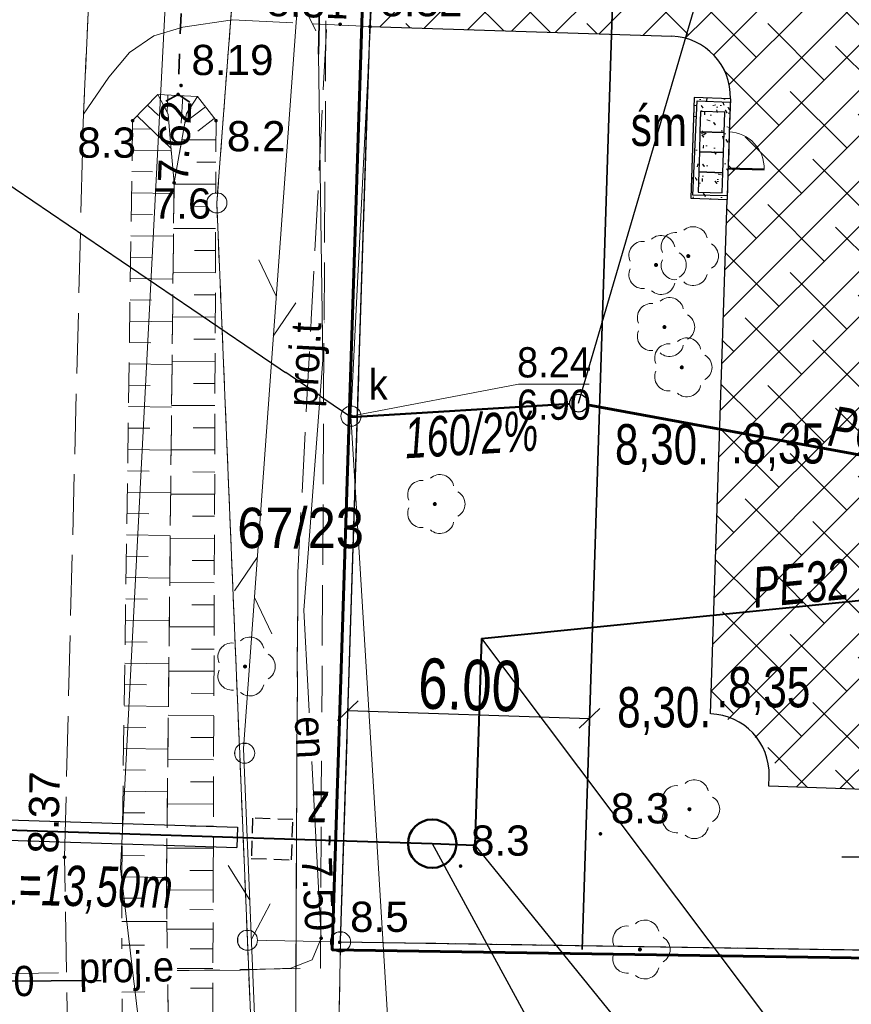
# Model space of a CAD drawing. Extents: x 5477991 to 5478204, y 5952118 to 5952269.
# Tile 5 of 9: x 5478127 to 5478148, y 5952196 to 5952221. Entities that reach past the tile are written whole.
import ezdxf
from ezdxf.enums import TextEntityAlignment as Align

# ---------------------------------------------------------------- set-up
doc = ezdxf.new("R2010")
doc.units = 0
doc.header["$LTSCALE"] = 0.5
doc.header["$PDMODE"] = 33
doc.header["$PDSIZE"] = 0.3
for name, pattern in [('1 1', [2, 1, -1]), ('2 1', [3, 2, -1]), ('3 1', [4, 3, -1]), ('EGKK', [4, 3, -1]), ('EGUG', [2, 1, -1]), ('HIDDEN', [0.375, 0.25, -0.125])]:
    doc.linetypes.add(name, pattern=pattern)
doc.layers.get('0').update_dxf_attribs({"color": 251})
doc.layers.get('Defpoints').update_dxf_attribs({"color": 251})
for name, color, linetype, lineweight in [('--- 01 WODA', 150, 'Continuous', 50), ('--- 01 WODA OPIS', 5, 'Continuous', 18), ('--- 01 WODA OZNACZENIA', 160, 'Continuous', 25), ('--- 02 KS', 32, 'Continuous', 60), ('--- 02 KS OPIS', 14, 'Continuous', 25), ('--- 02 KS OZNACZENIA', 34, 'Continuous', 25), ('--- 02 KS STUDNIA', 14, 'Continuous', 30), ('---02 KS-PRZYŁĄCZE', 34, 'Continuous', 0), ('--budynek', 7, 'Continuous', 20), ('--GRANICA DZIAŁKI', 2, 'Continuous', 40), ('--linia  zabudowy', 251, 'Continuous', 35), ('--naw.utw.proj', 251, 'Continuous', 0), ('--zagos.terenu', 7, 'Continuous', 30), ('EGDE', 7, 'Continuous', 20), ('EGDE_O', 7, 'Continuous', 20), ('EGKK', 251, 'Continuous', 20), ('EGPG', 251, 'Continuous', 20), ('EGPG_O', 251, 'Continuous', 20), ('EGUG', 251, 'Continuous', 20), ('OTK', 251, 'Continuous', 20), ('OTR', 251, 'Continuous', 20), ('OTRN', 251, 'Continuous', 20), ('OTRN_O', 251, 'Continuous', 18), ('OTRS', 251, 'Continuous', 20), ('OTRS_O', 251, 'Continuous', 18), ('OTZ', 7, 'Continuous', 20), ('SUE', 251, 'Continuous', 20), ('SUE_O', 251, 'Continuous', 20), ('SUK', 251, 'Continuous', 20), ('SUK_O', 251, 'Continuous', 20), ('SUL', 251, 'Continuous', 20), ('SUP', 251, 'Continuous', 20), ('SUPS', 251, 'Continuous', 20), ('SUPS_O', 251, 'Continuous', 0), ('SUT', 251, 'Continuous', 20), ('SUT_O', 251, 'Continuous', 20)]:
    doc.layers.add(name, color=color, linetype=linetype, lineweight=lineweight)
for name, color, linetype in [('---01-PRZYŁĄCZE', 5, 'Continuous'), ('--rzędne terenu', 7, 'Continuous'), ('--utw.ażur', 251, 'Continuous'), ('PARSI', 7, 'Continuous')]:
    doc.layers.add(name, color=color, linetype=linetype)
doc.styles.add('1-500', font='arial.ttf', dxfattribs={"width": 0.75, "height": 1.25})
doc.styles.add('BDOT', font='Arial.ttf', dxfattribs={"width": 0.9})
doc.styles.add('EGBP', font='arial.ttf')
doc.styles.add('EGiB', font='Arial.ttf', dxfattribs={"width": 0.9})
doc.styles.add('GENERATED_STYLE_5', font='ariali.ttf')
doc.styles.add('GESUT', font='Arial.ttf', dxfattribs={"width": 0.9})
doc.styles.add('PZ', font='romand.shx', dxfattribs={"width": 0.7})
doc.styles.add('STYL-1', font='arial.ttf', dxfattribs={"width": 0.75})
doc.linetypes.add('LINIA ZAB2', pattern='A,0.4,[135,RODZLIN.shx,S=0.015,R=0,X=-0.1,Y=0],0.4', length=0.8)
doc.linetypes.add('OGRODZENIE1', pattern='A,0.4,-0.06,[143,RODZLIN.shx,S=0.012,R=0,X=0,Y=0],-0.06,0.4', length=0.92)
doc.linetypes.add('SUTP', pattern='A,7.5,[50,msgB.shx,S=1,R=0,X=0,Y=0],15,[50,msgB.shx,S=1,R=180,X=0,Y=0],7.5', length=30)
doc.dimstyles.new('1-500', dxfattribs={"dimtxt": 1.25, "dimasz": 0.5, "dimexe": 0.5, "dimexo": 1, "dimgap": 0.09, "dimtad": 1, "dimzin": 0, "dimdsep": 46, "dimtxsty": '1-500', "dimblk": 'OBLIQUE', "dimcen": 0.09, "dimclrt": 256, "dimadec": 0, "dimazin": 0, "dimtfac": 1, "dimtdec": 4, "dimtix": 1, "dimtofl": 0, "dimtmove": 2, "dimatfit": 3, "dimldrblk": 'OBLIQUE', "dimfxl": 0.5, "dimfxlon": 1, "dimtvp": 0.9, "dimtolj": 1, "dimtzin": 0, "dimarcsym": 0})
doc.dimstyles.new('PZ', dxfattribs={"dimscale": 0.5, "dimtxt": 2.2, "dimasz": 0, "dimexe": 0, "dimexo": 0, "dimgap": 0.5, "dimtad": 1, "dimdec": 1, "dimlfac": 0.1, "dimzin": 0, "dimdsep": 46, "dimtxsty": 'PZ', "dimcen": 0.09, "dimse1": 1, "dimse2": 1, "dimsd1": 1, "dimsd2": 1, "dimclrd": 8, "dimclre": 8, "dimclrt": 256, "dimadec": 0, "dimazin": 0, "dimtfac": 1, "dimtdec": 1, "dimtofl": 0, "dimtmove": 1, "dimatfit": 3, "dimfxl": 1, "dimtolj": 1, "dimtzin": 0, "dimarcsym": 0})

# ---------------------------------------------------------------- blocks, each defined once
blk = doc.blocks.new('OTZL')
at = {"layer": 'OTZ', "color": 0, "lineweight": 18, "const_width": 0.1}
blk.add_lwpolyline([(-0.05, 0, 1), (0.05, 0, 1)], format="xyb", close=True, dxfattribs=at)
at = {"layer": 'OTZ', "color": 0, "lineweight": 18}
for centre, start, end in [((-0.647, 0.47), 84, 204), ((0.247, 0.761), 12, 132), ((0.8, 0), 300, 60), ((-0.647, -0.47), 156, 276), ((0.247, -0.761), 228, 348)]:
    blk.add_arc(centre, 0.7, start, end, dxfattribs=at)
blk = doc.blocks.new('OTRN')
at = {"layer": 'OTRN', "color": 0, "const_width": 0.09}
blk.add_lwpolyline([(-0.045, 0, 1), (0.045, 0, 1)], format="xyb", close=True, dxfattribs=at)
at = {"layer": 'OTRN_O', "color": 0, "style": 'BDOT'}
blk.add_attdef('RZEDNA', (0.514, 0.515), '', height=1.5, dxfattribs=at)
blk = doc.blocks.new('OTRS')
at = {"layer": 'OTRS', "color": 0, "lineweight": -3, "const_width": 0.09}
blk.add_lwpolyline([(-0.045, 0, 1), (0.045, 0, 1)], format="xyb", close=True, dxfattribs=at)
at = {"layer": 'OTRS_O', "color": 0, "style": 'BDOT'}
blk.add_attdef('RZEDNA', (0.514, 0.515), '', height=1.5, dxfattribs=at)
blk = doc.blocks.new('SUKS')
at = {"layer": 'SUK', "color": 0, "lineweight": 18}
blk.add_circle((0, 0), 0.5, dxfattribs=at)
blk = doc.blocks.new('SUPS_A')
at = {"layer": 'SUPS', "color": 0, "const_width": 0.09, "flags": 128}
blk.add_lwpolyline([(-0.045, 0, 1), (0.045, 0, 1)], format="xyb", close=True, dxfattribs=at)
at = {"layer": 'SUPS_O', "color": 0, "style": 'GESUT', "width": 0.9}
blk.add_attdef('RZG', text='', height=1.5, dxfattribs=at).set_placement((3.31, -1.44), align=Align.CENTER)
blk.add_attdef('RZD', text='', height=1.5, dxfattribs=at).set_placement((3.31, -2.04), align=Align.TOP_CENTER)
blk = doc.blocks.new('SUPS_B')
at = {"layer": 'SUPS', "color": 0, "const_width": 0.09, "flags": 128}
blk.add_lwpolyline([(-0.045, 0, 1), (0.045, 0, 1)], format="xyb", close=True, dxfattribs=at)
at = {"layer": 'SUPS_O', "color": 0, "style": 'GESUT', "width": 0.9}
blk.add_attdef('RZEDNA', (1.597, -0.736), '', height=1.5, dxfattribs=at)
blk = doc.blocks.new('SUPP')
at = {"color": 0}
blk.add_wipeout([(0.48, 0), (0.457, 0.148), (0.388, 0.282), (0.282, 0.388), (0.148, 0.457), (0, 0.48), (-0.148, 0.457), (-0.282, 0.388), (-0.388, 0.282), (-0.457, 0.148), (-0.48, 0), (-0.457, -0.148), (-0.388, -0.282), (-0.282, -0.388), (-0.148, -0.457), (0, -0.48), (0.148, -0.457), (0.282, -0.388), (0.388, -0.282), (0.457, -0.148)], dxfattribs=at).dxf.layer = 'SUP'
at = {"layer": 'SUP', "color": 0, "lineweight": 18}
blk.add_circle((0, 0), 0.5, dxfattribs=at)
blk = doc.blocks.new('EGPG_a')
at = {"layer": 'EGPG_O', "color": 0, "style": 'EGBP'}
blk.add_attdef('NRP', (0.976, 0.519), '', height=1.5, dxfattribs=at)
at = {"color": 0}
blk.add_wipeout([(0.48, 0), (0.457, 0.148), (0.388, 0.282), (0.282, 0.388), (0.148, 0.457), (0, 0.48), (-0.148, 0.457), (-0.282, 0.388), (-0.388, 0.282), (-0.457, 0.148), (-0.48, 0), (-0.457, -0.148), (-0.388, -0.282), (-0.282, -0.388), (-0.148, -0.457), (0, -0.48), (0.148, -0.457), (0.282, -0.388), (0.388, -0.282), (0.457, -0.148)], dxfattribs=at).dxf.layer = 'EGPG'
at = {"layer": 'EGPG', "color": 0, "lineweight": 18}
blk.add_circle((0, 0, 1), 0.5, dxfattribs=at)
blk = doc.blocks.new('OTKZ')
at = {"layer": 'OTK', "color": 0, "linetype": 'Continuous', "lineweight": 35}
for q in [(-0.6, -0.36), (0.6, -0.36)]:
    blk.add_line((0, 0), q, dxfattribs=at)
blk = doc.blocks.new('SUTP')
at = {"layer": 'SUT', "color": 0, "lineweight": 18}
for p, q in [((-1, 0.268), (0, 2)), ((1, -1.732), (0, 0))]:
    blk.add_line(p, q, dxfattribs=at)
blk = doc.blocks.new('mzsk')
at = {"layer": 'PARSI', "color": 0}
for p, q in [((0, -5), (0, 5)), ((5, 0), (-5, 0))]:
    blk.add_line(p, q, dxfattribs=at)
blk = doc.blocks.new('_Oblique')
at = {"color": 0, "linetype": 'ByBlock', "lineweight": -2}
blk.add_line((-0.5, -0.5), (0.5, 0.5), dxfattribs=at)
blk = doc.blocks.new('*D258')
at = {"layer": '--linia  zabudowy', "color": 0, "linetype": 'Continuous', "lineweight": -2, "ltscale": 10}
for p, q in [((5478135.238, 5952203.45), (5478135.26, 5952204.136)), ((5478141.235, 5952203.257), (5478141.257, 5952203.943)), ((5478135.244, 5952203.636), (5478141.241, 5952203.443))]:
    blk.add_line(p, q, dxfattribs=at)
at = {"layer": 'Defpoints', "color": 0}
for p in [(5478141.241, 5952203.443), (5478135.206, 5952202.451), (5478141.203, 5952202.258)]:
    blk.add_point(p, dxfattribs=at)
at = {"layer": '--linia  zabudowy', "color": 0, "lineweight": -2, "xscale": 0.5, "yscale": 0.5, "zscale": 0.5}
for p, rotation in [((5478135.244, 5952203.636), 178.160296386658), ((5478141.241, 5952203.443), 358.160296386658)]:
    blk.add_blockref('_Oblique', p, dxfattribs=dict(at, rotation=rotation))
at = {"layer": '--linia  zabudowy', "lineweight": 0, "insert": (5478138.266, 5952204.267), "char_height": 1.25, "attachment_point": 5, "rotation": 358.1603, "style": '1-500'}
blk.add_mtext('\\A1;6.00', dxfattribs=at)
blk = doc.blocks.new('furtka')
at = {"linetype": 'Continuous', "lineweight": 50, "flags": 128}
blk.add_lwpolyline([(0, 0), (0, 1.005)], dxfattribs=at)
at = {"linetype": 'Continuous'}
blk.add_arc((0, 0), 1.005, 0, 90, dxfattribs=at)

msp = doc.modelspace()

# ---------------------------------------------------------------- hatches: boundary and pattern name
at = {"layer": '--naw.utw.proj', "linetype": 'HIDDEN'}
h = msp.add_hatch(dxfattribs=at)
h.set_pattern_fill('02-Tynk zaprawa', color=256, scale=0.75)
h.set_pattern_definition([(10, (2711033.6082, 2969837.811), (-0.0214054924, 2.2809355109), [0, -0.75]), (12, (2711033.8332, 2969837.436), (-0.2477180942, 2.2476122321), [0, -0.75]), (-3, (2711033.3082, 2969837.286), (0.4922419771, 2.2272904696), [0, -1.125]), (-82, (2711033.3832, 2969837.3985), (3.1169359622, -0.6222621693), [0, -0.375]), (23, (2711033.3082, 2969837.3235), (0.5016122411, 2.657232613), [0, -0.6]), (58, (2711033.1582, 2969837.136), (2.8222854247, -0.4369839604), [0, -0.45]), (79, (2711033.1582, 2969837.586), (-2.771084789, 1.0734705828), [0, -0.675]), (40, (2711033.6082, 2969837.811), (-2.12318687, 3.1137120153), [0, -0.75]), (92, (2711033.8332, 2969837.436), (-3.0060248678, 0.120164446), [0, -0.75]), (-43, (2711033.308, 2969837.286), (3.8547490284, 3.5838575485), [0, -1.125]), (-12, (2711033.3832, 2969837.3985), (1.4948562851, 1.9825248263), [0, -0.375]), (63, (2711033.3082, 2969837.3235), (-1.2569534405, 2.3239391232), [0, -0.675]), (6, (2711033.1582, 2969837.136), (1.161955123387, -0.292645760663), [0, -0.45]), (138, (2711033.1582, 2969837.586), (-2.8492060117, -2.3797636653), [0, -3.225]), (82, (2711033.6082, 2969837.811), (-2.1759132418, 0.684490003), [0.075, -0.75]), (-12, (2711033.8332, 2969837.436), (0.6878845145, 2.1540519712), [0.075, -0.75]), (37, (2711033.3082, 2969837.286), (-1.0545954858, 2.0226105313), [0.075, -1.125]), (-102, (2711033.3832, 2969837.3985), (2.7161355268, -1.6507900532), [0.075, -0.375]), (103, (2711033.3082, 2969837.3235), (-2.5297592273, 0.9554152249), [0.075, -0.6]), (-19, (2711033.1582, 2969837.136), (0.2090919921, -2.8482504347), [0.075, -0.45]), (9, (2711033.1582, 2969837.586), (0.0609655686, 2.9711164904), [0.075, -0.675]), (-92, (2711033.6082, 2969837.811), (3.73462829, -0.5056446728), [0.075, -0.75]), (-62, (2711033.8332, 2969837.436), (2.7544738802, 1.20975148), [0.075, -0.75]), (143, (2711033.308, 2969837.286), (-3.459017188, -3.967155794), [0.075, -1.125]), (112, (2711033.3832, 2969837.3985), (-2.4795005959, 0.1306782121), [0.075, -0.375]), (-53, (2711033.3082, 2969837.3235), (2.6397547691, 0.1109944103), [0.075, -0.675]), (126, (2711033.1582, 2969837.136), (-0.32753889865, 1.152605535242), [0.075, -0.45]), (38, (2711033.1582, 2969837.586), (-1.8488502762, 3.219161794), [0.075, -3.225]), (82, (2711033.6157, 2969837.811), (-2.1759132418, 0.684490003), [0.075, -0.75]), (-12, (2711033.8407, 2969837.436), (0.6878845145, 2.1540519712), [0.075, -0.75]), (37, (2711033.3157, 2969837.286), (-1.0545954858, 2.0226105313), [0.075, -1.125]), (-102, (2711033.3907, 2969837.3985), (2.7161355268, -1.6507900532), [0.075, -0.375]), (103, (2711033.3157, 2969837.3235), (-2.5297592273, 0.9554152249), [0.075, -0.6]), (-19, (2711033.1507, 2969837.136), (0.2090919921, -2.8482504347), [0.075, -0.45]), (9, (2711033.1507, 2969837.586), (0.0609655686, 2.9711164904), [0.075, -0.675]), (-92, (2711033.6157, 2969837.811), (3.73462829, -0.5056446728), [0.075, -0.75]), (-62, (2711033.8407, 2969837.436), (2.7544738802, 1.20975148), [0.075, -0.75]), (143, (2711033.3157, 2969837.286), (-3.459017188, -3.967155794), [0.075, -1.125]), (112, (2711033.3907, 2969837.3985), (-2.4795005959, 0.1306782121), [0.075, -0.375]), (-53, (2711033.3157, 2969837.3235), (2.6397547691, 0.1109944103), [0.075, -0.675]), (126, (2711033.1507, 2969837.136), (-0.32753889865, 1.152605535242), [0.075, -0.45]), (38, (2711033.1507, 2969837.586), (-1.8488502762, 3.219161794), [0.075, -3.225])])
h.paths.add_polyline_path([(5478143.837, 5952218.844), (5478144.736, 5952218.815), (5478144.656, 5952216.316), (5478143.757, 5952216.345)])
at = {"layer": '--utw.ażur'}
h = msp.add_hatch(dxfattribs=at)
h.set_pattern_fill('ANSI38', color=256, scale=0.25, style=0)
h.paths.add_polyline_path([(5478144.246, 5952203.557, -0.284874), (5478146.06, 5952201.747), (5478149.687, 5952201.63), (5478150.3, 5952220.716), (5478156.301, 5952220.533), (5478156.414, 5952224.036), (5478141.917, 5952224.491), (5478139.418, 5952224.572), (5478135.906, 5952224.684), (5478135.77, 5952220.602), (5478143.285, 5952220.362, -0.405573), (5478144.737, 5952218.863), (5478144.656, 5952216.316)])

# ---------------------------------------------------------------- linework, layer by layer
at = {"layer": '--- 01 WODA', "color": 4, "lineweight": 40}
for p, q in [((5478138.559, 5952205.421), (5478157.981, 5952207.383)), ((5478138.559, 5952205.421), (5478138.395, 5952200.302)), ((5478137.335, 5952200.336), (5478138.395, 5952200.302)), ((5478137.335, 5952200.336), (5478138.395, 5952200.302))]:
    msp.add_line(p, q, dxfattribs=at)
at = {"layer": '--- 01 WODA', "color": 1, "lineweight": 25}
for p, q in [((5478119.221, 5952201.168), (5478132.505, 5952200.741)), ((5478132.505, 5952200.741), (5478132.486, 5952200.241)), ((5478119.205, 5952200.668), (5478132.486, 5952200.241))]:
    msp.add_line(p, q, dxfattribs=at)
at = {"layer": '--- 01 WODA'}
msp.add_circle((5478137.335, 5952200.336), 0.6, dxfattribs=at)
at = {"layer": '--- 02 KS', "color": 32}
msp.add_line((5478141.187, 5952211.222), (5478156.207, 5952208.448), dxfattribs=at)
at = {"layer": '--- 02 KS STUDNIA'}
msp.add_circle((5478140.969, 5952211.262), 0.221, dxfattribs=at)
at = {"layer": '---01-PRZYŁĄCZE', "lineweight": 40}
for p, q in [((5478118.785, 5952200.932), (5478134.941, 5952200.413)), ((5478134.788, 5952200.534), (5478134.785, 5952200.416)), ((5478134.785, 5952200.418), (5478134.781, 5952200.3)), ((5478134.941, 5952200.413), (5478137.335, 5952200.336))]:
    msp.add_line(p, q, dxfattribs=at)
msp.add_circle((5478137.335, 5952200.336), 0.6, dxfattribs=at)
at = {"layer": '--linia  zabudowy', "linetype": 'LINIA ZAB2', "ltscale": 10}
msp.add_lwpolyline([(5478142.281, 5952235.821), (5478142.121, 5952230.823), (5478141.96, 5952225.826), (5478141.057, 5952197.707)], dxfattribs=at)
at = {"layer": '--zagos.terenu', "linetype": 'Continuous'}
for p, q in [((5478135.792, 5952220.602), (5478143.285, 5952220.362)), ((5478144.246, 5952203.556), (5478144.656, 5952216.316)), ((5478145.689, 5952201.759), (5478145.697, 5952202.009)), ((5478149.687, 5952201.63), (5478145.689, 5952201.759))]:
    msp.add_line(p, q, dxfattribs=at)
at = {"layer": '--zagos.terenu', "linetype": 'HIDDEN', "lineweight": 25, "ltscale": 5}
msp.add_line((5478144.736, 5952218.815), (5478144.656, 5952216.316), dxfattribs=at)
at = {"layer": '--zagos.terenu', "linetype": 'Continuous'}
msp.add_lwpolyline([(5478144.736, 5952218.815), (5478143.837, 5952218.844), (5478143.757, 5952216.345), (5478144.656, 5952216.316)], dxfattribs=at)
at = {"layer": '--zagos.terenu', "linetype": 'Continuous', "lineweight": 25, "ltscale": 5, "flags": 128}
for points in [[(5478143.981, 5952217.996), (5478144.581, 5952217.977), (5478144.597, 5952218.477), (5478143.997, 5952218.496)], [(5478143.965, 5952217.496), (5478144.565, 5952217.477), (5478144.581, 5952217.977), (5478143.981, 5952217.996)], [(5478143.949, 5952216.997), (5478144.549, 5952216.977), (5478144.565, 5952217.477), (5478143.965, 5952217.496)], [(5478143.933, 5952216.497), (5478144.533, 5952216.478), (5478144.549, 5952216.977), (5478143.949, 5952216.997)]]:
    msp.add_lwpolyline(points, close=True, dxfattribs=at)
at = {"layer": '--zagos.terenu', "linetype": 'Continuous'}
for centre in [(5478143.237, 5952218.863), (5478144.198, 5952202.057)]:
    msp.add_arc(centre, 1.5, 358.1603, 88.1603, dxfattribs=at)
at = {"color": 104}
msp.add_line((5478143.829, 5952218.588), (5478143.764, 5952216.589), dxfattribs=at)
at = {"color": 0, "linetype": 'OGRODZENIE1', "lineweight": 30, "ltscale": 3}
msp.add_lwpolyline([(5478143.91, 5952218.758), (5478144.734, 5952218.731), (5478144.659, 5952216.401), (5478143.8, 5952216.425)], close=True, dxfattribs=at)
at = {"color": 0, "linetype": 'HIDDEN', "ltscale": 3}
msp.add_lwpolyline([(5478133.876, 5952200.935), (5478132.877, 5952200.967), (5478132.845, 5952199.968), (5478133.844, 5952199.936)], close=True, dxfattribs=at)
at = {"layer": 'EGDE', "lineweight": 18}
msp.add_lwpolyline([(5478134.548, 5952170.371), (5478135.06, 5952197.9), (5478132.75, 5952197.94), (5478133.89, 5952170.239)], dxfattribs=at)
at = {"layer": 'OTK', "linetype": '3 1', "lineweight": 18}
msp.add_lwpolyline([(5478128.68, 5952218.43), (5478129.31, 5952219.35), (5478129.82, 5952219.96), (5478130.43, 5952220.37), (5478131.15, 5952220.59), (5478132.38, 5952220.77), (5478135.792, 5952220.602), (5478135.928, 5952224.684), (5478133.98, 5952224.84), (5478132.3, 5952224.98), (5478131.27, 5952225.19), (5478130.69, 5952225.52), (5478130.02, 5952226.28), (5478129.5, 5952227.17), (5478129.06, 5952228.05), (5478128.95, 5952224.6), (5478128.8, 5952220.95)], close=True, dxfattribs=at)
at = {"layer": 'OTK', "linetype": '1 1', "lineweight": 35, "flags": 128}
msp.add_lwpolyline([(5478131.32, 5952226.92), (5478131.03, 5952218.92)], dxfattribs=at)
at = {"layer": 'OTR'}
for p, q in [((5478130.777, 5952218.907), (5478130.755, 5952218.478)), ((5478131.144, 5952218.889), (5478131.109, 5952218.21)), ((5478130.273, 5952218.655), (5478130.539, 5952218.396)), ((5478131.708, 5952218.611), (5478131.199, 5952218.221)), ((5478130.016, 5952218.389), (5478130.855, 5952217.576)), ((5478131.928, 5952218.325), (5478131.516, 5952218.009)), ((5478129.897, 5952218.067), (5478130.355, 5952218.06)), ((5478131.968, 5952217.79), (5478131.122, 5952217.793)), ((5478129.889, 5952217.537), (5478130.86, 5952217.523)), ((5478131.966, 5952217.241), (5478131.494, 5952217.243)), ((5478129.882, 5952217.007), (5478130.394, 5952216.999)), ((5478131.964, 5952216.692), (5478130.93, 5952216.696)), ((5478129.874, 5952216.477), (5478130.927, 5952216.461)), ((5478131.962, 5952216.143), (5478131.443, 5952216.145)), ((5478129.867, 5952215.947), (5478130.394, 5952215.939)), ((5478131.96, 5952215.594), (5478130.918, 5952215.598)), ((5478129.859, 5952215.416), (5478130.915, 5952215.401)), ((5478129.851, 5952214.886), (5478130.38, 5952214.879)), ((5478131.958, 5952215.045), (5478131.435, 5952215.047)), ((5478131.956, 5952214.496), (5478130.905, 5952214.5)), ((5478129.844, 5952214.356), (5478130.904, 5952214.341)), ((5478131.954, 5952213.947), (5478131.427, 5952213.949)), ((5478129.836, 5952213.826), (5478130.367, 5952213.819)), ((5478131.952, 5952213.398), (5478130.893, 5952213.401)), ((5478129.828, 5952213.296), (5478130.892, 5952213.281)), ((5478129.821, 5952212.766), (5478130.354, 5952212.758)), ((5478131.95, 5952212.849), (5478131.419, 5952212.85)), ((5478129.813, 5952212.236), (5478130.88, 5952212.221)), ((5478131.948, 5952212.299), (5478130.881, 5952212.303)), ((5478129.806, 5952211.706), (5478130.34, 5952211.698)), ((5478131.946, 5952211.75), (5478131.41, 5952211.752)), ((5478131.944, 5952211.201), (5478130.869, 5952211.205)), ((5478129.798, 5952211.176), (5478130.869, 5952211.16)), ((5478129.79, 5952210.646), (5478130.327, 5952210.638)), ((5478131.942, 5952210.652), (5478131.402, 5952210.654)), ((5478129.783, 5952210.116), (5478130.857, 5952210.1)), ((5478131.94, 5952210.103), (5478130.857, 5952210.107)), ((5478129.775, 5952209.586), (5478130.313, 5952209.578)), ((5478131.937, 5952209.554), (5478131.394, 5952209.556)), ((5478129.768, 5952209.056), (5478130.845, 5952209.04)), ((5478131.935, 5952209.005), (5478130.845, 5952209.009)), ((5478129.76, 5952208.525), (5478130.3, 5952208.518)), ((5478131.933, 5952208.456), (5478131.386, 5952208.458)), ((5478129.752, 5952207.995), (5478130.834, 5952207.98)), ((5478131.931, 5952207.907), (5478130.833, 5952207.911)), ((5478129.745, 5952207.465), (5478130.286, 5952207.458)), ((5478131.929, 5952207.358), (5478131.378, 5952207.36)), ((5478129.737, 5952206.935), (5478130.822, 5952206.92)), ((5478131.927, 5952206.809), (5478130.821, 5952206.813)), ((5478129.729, 5952206.405), (5478130.273, 5952206.397)), ((5478131.925, 5952206.26), (5478131.37, 5952206.262)), ((5478129.722, 5952205.875), (5478130.81, 5952205.859)), ((5478131.923, 5952205.711), (5478130.809, 5952205.715)), ((5478129.714, 5952205.345), (5478130.259, 5952205.337)), ((5478131.921, 5952205.162), (5478131.362, 5952205.164)), ((5478129.707, 5952204.815), (5478130.799, 5952204.799)), ((5478131.919, 5952204.613), (5478130.797, 5952204.617)), ((5478129.699, 5952204.285), (5478130.246, 5952204.277)), ((5478131.917, 5952204.064), (5478131.354, 5952204.066)), ((5478129.691, 5952203.755), (5478130.787, 5952203.739)), ((5478131.915, 5952203.515), (5478130.785, 5952203.519)), ((5478129.684, 5952203.225), (5478130.232, 5952203.217)), ((5478131.913, 5952202.966), (5478131.346, 5952202.968)), ((5478129.676, 5952202.695), (5478130.775, 5952202.679)), ((5478131.911, 5952202.417), (5478130.773, 5952202.421)), ((5478129.668, 5952202.165), (5478130.219, 5952202.157)), ((5478131.909, 5952201.868), (5478131.338, 5952201.87)), ((5478129.661, 5952201.635), (5478130.764, 5952201.619)), ((5478131.907, 5952201.319), (5478130.76, 5952201.323)), ((5478129.653, 5952201.104), (5478130.206, 5952201.097)), ((5478131.905, 5952200.77), (5478131.33, 5952200.772)), ((5478129.646, 5952200.574), (5478130.752, 5952200.558)), ((5478131.903, 5952200.22), (5478130.748, 5952200.225)), ((5478129.638, 5952200.044), (5478130.192, 5952200.036)), ((5478129.63, 5952199.514), (5478130.74, 5952199.498)), ((5478131.901, 5952199.671), (5478131.322, 5952199.674)), ((5478129.631, 5952198.984), (5478130.189, 5952198.986)), ((5478131.899, 5952199.185), (5478130.744, 5952199.188)), ((5478131.898, 5952198.698), (5478131.324, 5952198.7)), ((5478129.633, 5952198.402), (5478130.754, 5952198.405)), ((5478131.896, 5952198.212), (5478130.756, 5952198.215)), ((5478129.634, 5952197.82), (5478130.198, 5952197.821)), ((5478131.895, 5952197.725), (5478131.329, 5952197.727)), ((5478129.636, 5952197.238), (5478130.769, 5952197.241)), ((5478131.894, 5952197.239), (5478130.769, 5952197.242)), ((5478129.637, 5952196.655), (5478130.207, 5952196.657)), ((5478131.892, 5952196.752), (5478131.334, 5952196.754))]:
    msp.add_line(p, q, dxfattribs=at)
at = {"layer": 'OTR', "linetype": '2 1', "lineweight": 18}
for points in [[(5478131.389, 5952170.103), (5478131.02, 5952177.9), (5478130.74, 5952199.46), (5478130.93, 5952216.73), (5478130.78, 5952218.43), (5478130.53, 5952218.92), (5478129.9, 5952218.27), (5478129.63, 5952199.49), (5478129.66, 5952187.82), (5478130.01, 5952177.81), (5478130.345, 5952170.112)], [(5478132.241, 5952170.434), (5478131.84, 5952177.88), (5478131.9, 5952199.5), (5478131.97, 5952218.27), (5478131.51, 5952218.87), (5478131.24, 5952218.45), (5478130.93, 5952216.73), (5478130.74, 5952199.46), (5478131.02, 5952177.9), (5478131.359, 5952170.742)]]:
    msp.add_lwpolyline(points, dxfattribs=at)
msp.add_lwpolyline([(5478130.53, 5952218.92), (5478130.78, 5952218.43), (5478130.93, 5952216.73), (5478131.24, 5952218.45), (5478131.51, 5952218.87)], close=True, dxfattribs=at)
at = {"layer": 'SUL', "lineweight": 35}
msp.add_lwpolyline([(5478134.64, 5952225.79), (5478134.51, 5952219.92)], dxfattribs=at)

# ---------------------------------------------------------------- block references
at = {"layer": '--budynek', "linetype": 'Continuous', "xscale": -0.9000000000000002, "yscale": 0.9000000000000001, "rotation": 268.1767586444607}
msp.add_blockref('furtka', (5478144.669, 5952217.087), dxfattribs=at)
at = {"layer": 'OTK', "xscale": 0.5, "yscale": 0.5, "zscale": 0.5, "rotation": 357.9239370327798}
msp.add_blockref('OTKZ', (5478131.03, 5952218.92), dxfattribs=at)
at = {"layer": 'OTRN'}
ref = msp.add_blockref('OTRN', (5478129.9, 5952218.27), dxfattribs=dict(at, xscale=0.5, yscale=0.5, zscale=0.5, rotation=360))
ref.add_attrib('RZEDNA', '8.3', (5478128.53, 5952217.35, 8.3), dxfattribs={"layer": 'OTRN_O', "color": 0, "height": 0.75, "style": 'BDOT'})
ref = msp.add_blockref('OTRN', (5478131.97, 5952218.27), dxfattribs=dict(at, xscale=0.5, yscale=0.5, zscale=0.5, rotation=360))
ref.add_attrib('RZEDNA', '8.2', (5478132.24, 5952217.51, 8.2), dxfattribs={"layer": 'OTRN_O', "color": 0, "height": 0.75, "style": 'BDOT'})
ref = msp.add_blockref('OTRN', (5478130.93, 5952216.73), dxfattribs=dict(at, xscale=0.5, yscale=0.5, zscale=0.5, rotation=360))
ref.add_attrib('RZEDNA', '7.6', (5478130.4, 5952215.84, 7.6), dxfattribs={"layer": 'OTRN_O', "color": 0, "height": 0.75, "style": 'BDOT'})
at = {"layer": 'OTRN', "xscale": 0.5, "yscale": 0.5, "zscale": 0.5}
for p in [(5478138.04, 5952199.78, 8.324), (5478148.28, 5952200.7, 8.262), (5478141.51, 5952200.58, 8.25)]:
    msp.add_blockref('OTRN', p, dxfattribs=at).add_auto_attribs({'RZEDNA': '8.3'})
at = {"layer": 'OTRS'}
ref = msp.add_blockref('OTRS', (5478135.05, 5952220.66), dxfattribs=dict(at, xscale=0.5, yscale=0.5, zscale=0.5, rotation=360))
ref.add_attrib('RZEDNA', '8.31', (5478133.215, 5952220.87, 8.31), dxfattribs={"layer": 'OTRS_O', "color": 0, "height": 0.75, "rotation": 358.0385, "style": 'BDOT'})
at = {"layer": 'OTRS', "xscale": 0.5, "yscale": 0.5, "zscale": 0.5}
for p, values in [((5478135.792, 5952220.602, 8.49), {'RZEDNA': '8.32'}), ((5478131.102, 5952219.143, 8.185), {'RZEDNA': '8.19'})]:
    msp.add_blockref('OTRS', p, dxfattribs=at).add_auto_attribs(values)
at = {"layer": 'OTRS'}
ref = msp.add_blockref('OTRS', (5478131.03, 5952218.92, 7.621), dxfattribs=dict(at, xscale=0.5, yscale=0.5, zscale=0.5))
ref.add_attrib('RZEDNA', '7.62', (5478131.272, 5952216.716, 7.621), dxfattribs={"layer": 'OTRS_O', "color": 0, "height": 0.75, "rotation": 447.4647, "style": 'BDOT'})
ref = msp.add_blockref('OTRS', (5478128.21, 5952200), dxfattribs=dict(at, xscale=0.5, yscale=0.5, zscale=0.5, rotation=360))
ref.add_attrib('RZEDNA', '8.37', (5478128.055, 5952200.083, 8.37), dxfattribs={"layer": 'OTRS_O', "color": 0, "height": 0.75, "rotation": 88.9253, "style": 'BDOT'})
at = {"layer": 'OTZ', "lineweight": 18, "xscale": 0.5, "yscale": 0.5, "zscale": 0.5}
for p in [(5478143.69, 5952214.91, 8.428), (5478142.89, 5952214.69, 8.209), (5478143.1, 5952213.15, 8.202), (5478143.53, 5952212.15, 8.285), (5478143.72, 5952201.19, 8.237), (5478142.49, 5952197.71, 8.147)]:
    msp.add_blockref('OTZL', p, dxfattribs=at)
at = {"layer": 'OTZ', "xscale": 0.5, "yscale": 0.5, "zscale": 0.5, "rotation": 360}
for p in [(5478137.4, 5952208.76), (5478132.69, 5952204.73)]:
    msp.add_blockref('OTZL', p, dxfattribs=at)
at = {"layer": 'PARSI', "xscale": 0.5, "yscale": 0.5, "zscale": 0.5}
msp.add_blockref('mzsk', (5478150, 5952200), dxfattribs=at)
at = {"layer": 'SUK', "xscale": 0.5, "yscale": 0.5, "zscale": 0.5, "rotation": 360}
msp.add_blockref('SUKS', (5478135.32, 5952210.94), dxfattribs=at)
at = {"layer": 'SUPS'}
ref = msp.add_blockref('SUPS_B', (5478134.58, 5952197.99), dxfattribs=dict(at, xscale=0.5, yscale=0.5, zscale=0.5, rotation=360))
ref.add_attrib('RZEDNA', '7.50', dxfattribs={"layer": 'SUPS_O', "color": 0, "height": 0.75, "rotation": 273.0236, "style": 'GESUT', "width": 0.9}).set_placement((5478134.467, 5952200.002, 7.5), align=Align.MIDDLE_LEFT)
ref = msp.add_blockref('SUPS_B', (5478129.12, 5952196.94), dxfattribs=dict(at, xscale=0.5, yscale=0.5, zscale=0.5, rotation=360))
ref.add_attrib('RZEDNA', '7.00', dxfattribs={"layer": 'SUPS_O', "color": 0, "height": 0.75, "rotation": 0.3948, "style": 'GESUT', "width": 0.9}).set_placement((5478125.632, 5952196.918, 7), align=Align.MIDDLE_LEFT)
at = {"layer": 'SUT', "linetype": 'SUTP', "lineweight": 18, "xscale": 0.5, "yscale": 0.5, "zscale": 0.5}
for p, rotation in [((5478134.008, 5952221.401), 355.846478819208), ((5478132.922, 5952206.44), 355.8464788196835)]:
    msp.add_blockref('SUTP', p, dxfattribs=dict(at, rotation=rotation))

# ---------------------------------------------------------------- texts
at = {"layer": '--- 01 WODA', "color": 1, "lineweight": 25, "style": 'GENERATED_STYLE_5', "width": 0.7}
msp.add_text('RO DN65, L=13,50m', height=1, rotation=358.7501, dxfattribs=at).set_placement((5478121.73, 5952198.936, 909.49))
at = {"layer": '--- 01 WODA OPIS', "linetype": 'Continuous', "lineweight": 18, "style": 'GENERATED_STYLE_5', "width": 0.7}
for s, rotation, p in [('PE32', 5.5189, (5478145.337, 5952206.184, 909.49)), ('z', 358.7501, (5478134.266, 5952200.87, 909.49))]:
    msp.add_text(s, height=1, rotation=rotation, dxfattribs=at).set_placement(p)
at = {"layer": '--- 02 KS OPIS', "linetype": 'Continuous', "lineweight": 18, "style": 'GENERATED_STYLE_5', "width": 0.7}
for s, rotation, p in [('160/2%', 3.3663, (5478136.678, 5952209.893, 909.49)), ('PCV160/1,5%', 350.5943, (5478147.126, 5952210.218, 909.49))]:
    msp.add_text(s, height=1, rotation=rotation, dxfattribs=at).set_placement(p)
at = {"layer": '--rzędne terenu', "char_height": 1, "width": 11.893, "attachment_point": 1, "style": 'STYL-1'}
for s, insert in [('8,30. ', (5478141.871, 5952210.742, -2.051)), ('.8,35 ', (5478144.751, 5952210.766, -18.512)), ('.8,35 ', (5478144.389, 5952204.717, -18.512)), ('8,30. ', (5478141.926, 5952204.22, -2.023))]:
    msp.add_mtext(s, dxfattribs=dict(at, insert=insert))
at = {"color": 0, "linetype": 'Continuous', "insert": (5478142.262, 5952218.643), "char_height": 1, "width": 0.99254, "attachment_point": 1, "style": '1-500'}
msp.add_mtext('śm', dxfattribs=at)
at = {"layer": 'EGDE_O', "insert": (5478132.496, 5952207.654), "char_height": 1, "attachment_point": 7, "style": 'EGiB'}
msp.add_mtext('67/23', dxfattribs=at)
at = {"layer": 'SUK_O', "insert": (5478135.76, 5952211.35), "char_height": 0.75, "attachment_point": 7, "style": 'GESUT'}
msp.add_mtext('k', dxfattribs=at)

# ---------------------------------------------------------------- dimensions: what is measured, and where the dimension line sits
at = {"layer": '--linia  zabudowy', "linetype": 'Continuous', "lineweight": 0, "ltscale": 10}
dim = msp.add_aligned_dim(p1=(5478135.206, 5952202.451), p2=(5478141.203, 5952202.258), distance=1.186, dimstyle='1-500', dxfattribs=at)
dim.commit()
dim.dimension.update_dxf_attribs({"geometry": '*D258', "text_midpoint": (5478138.266, 5952204.267)})

# ---------------------------------------------------------------- leaders
at = {"layer": '--- 01 WODA OZNACZENIA', "color": 4, "linetype": 'Continuous', "annotation_type": 0, "has_hookline": 1, "hookline_direction": 0}
for points, text_width in [([(5478138.559, 5952205.421), (5478146.808, 5952194.47)], 1.725), ([(5478138.395, 5952200.302), (5478145.165, 5952191.96)], 1.741)]:
    msp.add_leader(points, dimstyle='PZ', override={"dimgap": 0.2, "dimclrd": 256}, dxfattribs=dict(at, text_width=text_width))
at = {"layer": '--- 01 WODA OZNACZENIA', "color": 4, "linetype": 'Continuous', "has_arrowhead": 0, "annotation_type": 0, "has_hookline": 1, "hookline_direction": 0, "text_width": 1.763}
msp.add_leader([(5478137.335, 5952200.336), (5478143.41, 5952189.2)], dimstyle='PZ', override={"dimgap": 0.2, "dimclrd": 256}, dxfattribs=at)
at = {"layer": '--- 02 KS OZNACZENIA', "linetype": 'Continuous', "annotation_type": 0, "has_hookline": 1, "hookline_direction": 0, "text_width": 1.278}
msp.add_leader([(5478140.969, 5952211.262), (5478147.544, 5952233.716)], dimstyle='PZ', override={"dimgap": 0.2, "dimclrd": 256}, dxfattribs=at)

# ---------------------------------------------------------------- next in the draw order: linework, layer by layer
at = {"layer": '---02 KS-PRZYŁĄCZE', "lineweight": 50}
msp.add_line((5478140.748, 5952211.249), (5478135.32, 5952210.918), dxfattribs=at)
at = {"layer": 'EGDE', "lineweight": 18}
msp.add_lwpolyline([(5478135.06, 5952197.9), (5478182.42, 5952197.17), (5478183.22, 5952225.18), (5478135.96, 5952225.92)], close=True, dxfattribs=at)
at = {"layer": 'EGKK', "linetype": 'EGKK', "lineweight": 18}
msp.add_lwpolyline([(5478135.06, 5952197.9), (5478182.42, 5952197.17), (5478183.22, 5952225.18), (5478135.96, 5952225.92)], close=True, dxfattribs=at)
at = {"layer": 'EGUG', "linetype": 'EGUG', "lineweight": 18}
msp.add_lwpolyline([(5478135.06, 5952197.9), (5478182.42, 5952197.17), (5478183.22, 5952225.18), (5478135.96, 5952225.92)], close=True, dxfattribs=at)
at = {"layer": 'SUE', "linetype": '3 1', "lineweight": 18}
msp.add_lwpolyline([(5478116.68, 5952186.92), (5478116.56, 5952196.92), (5478134.56, 5952197.25), (5478134.74, 5952228.28), (5478137.44, 5952261.9), (5478138.39, 5952261.75), (5478138.62, 5952261.73), (5478140.85, 5952261.47), (5478140.97, 5952261.23)], dxfattribs=at)
at = {"layer": 'SUPS', "linetype": 'Continuous'}
msp.add_lwpolyline([(5478135.32, 5952210.94), (5478139.478, 5952211.737), (5478141.228, 5952211.737)], dxfattribs=at)

# ---------------------------------------------------------------- next in the draw order: block references
at = {"layer": 'SUPS'}
ref = msp.add_blockref('SUPS_A', (5478135.32, 5952210.94), dxfattribs=dict(at, xscale=0.5, yscale=0.5, zscale=0.5, rotation=360))
ref.add_attrib('RZG', '8.24', (5478139.44, 5952211.9, 8.24), dxfattribs={"layer": 'SUPS_O', "color": 0, "height": 0.75, "style": 'GESUT', "width": 0.9})
ref.add_attrib('RZD', '6.90', dxfattribs={"layer": 'SUPS_O', "color": 0, "height": 0.75, "style": 'GESUT', "width": 0.9}).set_placement((5478140.356, 5952211.6, 8.24), align=Align.TOP_CENTER)

# ---------------------------------------------------------------- next in the draw order: texts
at = {"layer": 'SUT_O', "insert": (5478134.7, 5952211.143), "char_height": 0.75, "attachment_point": 7, "rotation": 86.975, "style": 'GESUT', "bg_fill": 3, "box_fill_scale": 1.1, "bg_fill_color": 256, "bg_fill_transparency": 0}
msp.add_mtext('proj.t', dxfattribs=at)

# ---------------------------------------------------------------- next in the draw order: linework, layer by layer
at = {"layer": 'EGDE', "lineweight": 18}
msp.add_lwpolyline([(5478138.643, 5952261.948), (5478135.96, 5952225.92), (5478183.22, 5952225.18), (5478182.42, 5952197.17), (5478135.06, 5952197.9), (5478134.54, 5952169.916)], dxfattribs=at)
at = {"layer": 'SUE', "lineweight": 18}
msp.add_lwpolyline([(5478116.77, 5952186.97), (5478116.64, 5952186.66), (5478116.26, 5952187.08), (5478116.31, 5952187.51), (5478116.42, 5952188.31), (5478116.58, 5952189.57), (5478116.64, 5952196.4), (5478116.9, 5952196.75), (5478117.13, 5952196.87), (5478118.23, 5952196.84), (5478120.42, 5952196.88), (5478129.12, 5952196.94), (5478130.66, 5952197.19), (5478132.58, 5952197.2), (5478133.83, 5952197.25), (5478134.36, 5952197.45), (5478134.58, 5952197.99), (5478134.15, 5952206.13), (5478134.62, 5952212.34), (5478134.51, 5952219.92), (5478134.64, 5952225.79), (5478134.43, 5952231.37), (5478134.03, 5952236.57)], dxfattribs=at)

# ---------------------------------------------------------------- next in the draw order: block references
at = {"layer": 'SUT', "linetype": 'SUTP', "lineweight": 18, "xscale": 0.5, "yscale": 0.5, "zscale": 0.5, "rotation": 175.846478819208}
msp.add_blockref('SUTP', (5478133.465, 5952213.92), dxfattribs=at)

# ---------------------------------------------------------------- next in the draw order: block references
at = {"layer": 'SUP', "xscale": 0.5, "yscale": 0.5, "zscale": 0.5, "rotation": 360}
msp.add_blockref('SUPP', (5478132.68, 5952202.58), dxfattribs=at)

# ---------------------------------------------------------------- next in the draw order: texts
at = {"layer": 'SUE_O', "insert": (5478128.57, 5952197.14), "char_height": 0.75, "attachment_point": 4, "rotation": 1.0502, "style": 'GESUT', "bg_fill": 3, "box_fill_scale": 1.1, "bg_fill_color": 256, "bg_fill_transparency": 0}
msp.add_mtext('proj.e', dxfattribs=at)

# ---------------------------------------------------------------- next in the draw order: linework, layer by layer
at = {"layer": 'EGDE', "lineweight": 18}
msp.add_lwpolyline([(5478131.99, 5952216.23), (5478132.75, 5952197.94), (5478135.06, 5952197.9), (5478135.96, 5952225.92), (5478132.73, 5952225.97)], close=True, dxfattribs=at)
at = {"layer": 'OTK', "linetype": '3 1', "lineweight": 18}
msp.add_lwpolyline([(5478128.828, 5952171.097), (5478128.63, 5952175.15), (5478128.21, 5952200), (5478128.68, 5952218.43), (5478128.8, 5952220.95), (5478128.95, 5952224.6), (5478129.06, 5952228.05), (5478130.35, 5952248.13), (5478131.12, 5952258.45), (5478131.23, 5952259.771)], dxfattribs=at)
at = {"layer": 'SUL', "lineweight": 35}
msp.add_lwpolyline([(5478120.42, 5952196.88), (5478129.12, 5952196.94)], dxfattribs=at)

# ---------------------------------------------------------------- next in the draw order: block references
at = {"layer": 'EGPG', "xscale": 0.5, "yscale": 0.5, "zscale": 0.5, "rotation": 360}
for p in [(5478131.99, 5952216.23), (5478132.75, 5952197.94), (5478135.06, 5952197.9)]:
    msp.add_blockref('EGPG_a', p, dxfattribs=at)

# ---------------------------------------------------------------- next in the draw order: texts
at = {"layer": 'SUE_O', "insert": (5478134.29, 5952203.5), "char_height": 0.75, "attachment_point": 4, "rotation": 273.0236, "style": 'GESUT', "bg_fill": 3, "box_fill_scale": 1.1, "bg_fill_color": 256, "bg_fill_transparency": 0}
msp.add_mtext('en', dxfattribs=at)

# ---------------------------------------------------------------- next in the draw order: linework, layer by layer
at = {"layer": '--GRANICA DZIAŁKI', "linetype": 'Continuous', "lineweight": 60, "flags": 128}
msp.add_lwpolyline([(5478135.766, 5952226.123), (5478183.426, 5952225.377), (5478182.614, 5952196.967), (5478134.854, 5952197.703)], close=True, dxfattribs=at)
for q in [(5478135.764, 5952219.804), (5478158.74, 5952197.535)]:
    msp.add_line((5478135.06, 5952197.9), q)
at = {"layer": 'EGDE', "lineweight": 18}
msp.add_lwpolyline([(5478133.87, 5952170.732), (5478132.75, 5952197.94), (5478131.99, 5952216.23), (5478132.73, 5952225.97), (5478135.46, 5952261.562)], dxfattribs=at)
at = {"layer": 'EGUG', "linetype": 'EGUG', "lineweight": 18}
for points in [[(5478133.878, 5952170.536), (5478132.75, 5952197.94), (5478131.99, 5952216.23), (5478132.73, 5952225.97), (5478135.479, 5952261.807)], [(5478134.566, 5952171.322), (5478135.06, 5952197.9), (5478135.96, 5952225.92), (5478138.641, 5952261.913)], [(5478135.458, 5952261.531), (5478132.73, 5952225.97), (5478131.99, 5952216.23), (5478132.75, 5952197.94), (5478133.841, 5952171.424)], [(5478201.197, 5952247.222), (5478186.09, 5952245.8), (5478183.22, 5952225.18), (5478182.42, 5952197.17), (5478135.06, 5952197.9), (5478134.54, 5952169.967)]]:
    msp.add_lwpolyline(points, dxfattribs=at)
at = {"layer": 'SUK', "lineweight": 18}
for points in [[(5478132.942, 5952171.567), (5478132.46, 5952175.59), (5478129.6, 5952199.72), (5478132.13, 5952248.55)], [(5478137.704, 5952171.888), (5478135.32, 5952210.94), (5478137.17, 5952247.91)]]:
    msp.add_lwpolyline(points, dxfattribs=at)
at = {"layer": 'SUT', "linetype": '3 1', "lineweight": 18}
for points in [[(5478133.821, 5952169.105), (5478134, 5952207.05), (5478136.79, 5952259.85), (5478141.44, 5952266.25)], [(5478133.828, 5952170.469), (5478134, 5952207.05), (5478136.79, 5952259.85), (5478141.44, 5952266.25)]]:
    msp.add_lwpolyline(points, dxfattribs=at)
at = {"layer": 'SUT', "linetype": 'Continuous', "lineweight": 18, "flags": 128}
msp.add_lwpolyline([(5478136.83, 5952260.26), (5478132.65, 5952202.7), (5478133.996, 5952170.257)], dxfattribs=at)

# ---------------------------------------------------------------- next in the draw order: block references
at = {"layer": 'OTRN', "xscale": 0.5, "yscale": 0.5, "zscale": 0.5}
msp.add_blockref('OTRN', (5478135.04, 5952197.89, 8.465), dxfattribs=at).add_auto_attribs({'RZEDNA': '8.5'})
at = {"layer": 'SUT', "linetype": 'SUTP', "lineweight": 18, "xscale": 0.5, "yscale": 0.5, "zscale": 0.5, "rotation": 182.3754054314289}
msp.add_blockref('SUTP', (5478132.805, 5952198.953), dxfattribs=at)

# ---------------------------------------------------------------- next in the draw order: leaders
at = {"layer": '--- 02 KS OZNACZENIA', "linetype": 'Continuous', "annotation_type": 0, "has_hookline": 1, "hookline_direction": 1, "text_width": 1.231}
msp.add_leader([(5478135.32, 5952210.918), (5478125.494, 5952217.582)], dimstyle='PZ', override={"dimgap": 0.2, "dimclrd": 256}, dxfattribs=at)

doc.saveas('drawing.dxf')
